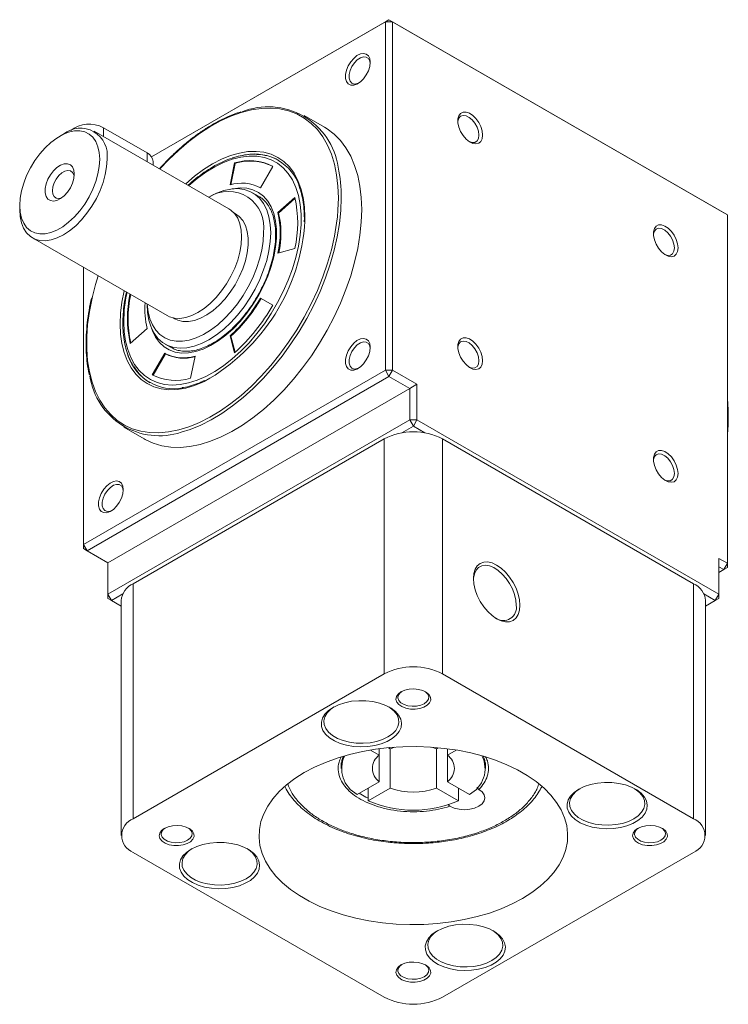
# Model space of a CAD drawing. Header units: millimetres. Extents: x 2723 to 3130, y 721 to 1006.
# Tile 6 of 8: x 3021 to 3063, y 764 to 821. Entities that reach past the tile are written whole.
import ezdxf

# ---------------------------------------------------------------- set-up
doc = ezdxf.new("R2010")
doc.units = ezdxf.units.MM
doc.layers.add('產品', color=7, linetype='Continuous')

# ---------------------------------------------------------------- blocks, each defined once
blk = doc.blocks.new('A$C606F1784')
at = {"color": 0, "linetype": 'Continuous', "lineweight": 15}
for p, q in [((7.68, 49.439), (21.531, 57.435)), ((21.319, 57.312), (7.68, 49.439)), ((21.319, 57.312), (21.531, 57.435)), ((21.319, 36.98), (21.319, 57.312)), ((21.743, 57.312), (21.319, 57.312)), ((21.743, 57.312), (21.531, 57.435)), ((21.531, 57.435), (41.047, 46.168)), ((41.26, 46.046), (21.743, 57.312)), ((21.743, 57.312), (21.743, 36.98)), ((17.765, 51.158), (16.577, 51.843)), ((2.545, 50.759), (2.333, 50.637)), ((12.194, 46.407), (4.345, 50.938)), ((7.425, 49.657), (4.879, 51.127)), ((4.879, 51.127), (4.879, 50.63)), ((7.425, 49.657), (7.425, 49.16)), ((7.776, 48.957), (7.776, 49.168)), ((12.528, 49.077), (12.264, 47.79)), ((12.57, 49.053), (12.314, 47.803)), ((12.57, 49.053), (12.528, 49.077)), ((14.033, 47.631), (14.753, 48.878)), ((13.92, 47.142), (13.581, 47.338)), ((0, 46.595), (0, 46.35)), ((11.03, 47.085), (11.024, 47.082)), ((16.038, 47.05), (15.054, 46.178)), ((16.051, 47), (15.097, 46.154)), ((12.589, 46.11), (12.492, 46.166)), ((15.097, 46.154), (15.054, 46.178)), ((41.26, 46.046), (41.047, 46.168)), ((41.26, 25.714), (41.26, 46.046)), ((16.596, 45.86), (16.591, 45.646)), ((16.631, 45.909), (16.628, 45.688)), ((0.746, 44.702), (8.595, 40.171)), ((15.054, 43.82), (16.038, 44.083)), ((3.712, 42.99), (3.712, 26.816)), ((7.425, 40.846), (7.425, 40.84)), ((14.753, 40.772), (14.033, 41.188)), ((8.952, 40.034), (9.049, 39.978)), ((6.448, 38.547), (7.432, 39.42)), ((8.481, 38.505), (8.827, 38.305)), ((12.264, 38.987), (12.528, 38.004)), ((12.307, 38.963), (12.264, 38.987)), ((12.307, 38.963), (12.557, 38.03)), ((8.453, 37.967), (7.733, 36.719)), ((8.495, 37.942), (7.776, 36.695)), ((8.495, 37.942), (8.453, 37.967)), ((9.958, 36.52), (10.222, 37.808)), ((3.712, 26.816), (21.319, 36.98)), ((21.531, 36.613), (21.319, 36.98)), ((21.743, 36.98), (21.319, 36.98)), ((21.531, 36.613), (21.743, 36.98)), ((21.743, 36.98), (23.165, 36.16)), ((21.531, 36.613), (3.924, 26.449)), ((22.74, 35.915), (21.531, 36.613)), ((22.74, 35.915), (5.134, 25.751)), ((23.165, 36.16), (22.74, 35.915)), ((22.74, 34.078), (22.74, 35.915)), ((23.165, 36.16), (23.165, 34.078)), ((5.134, 23.913), (22.74, 34.078)), ((22.953, 33.71), (22.74, 34.078)), ((23.165, 34.078), (22.74, 34.078)), ((22.953, 33.71), (23.165, 34.078)), ((23.165, 34.078), (40.772, 23.913)), ((6.078, 33.656), (7.266, 32.971)), ((22.953, 33.71), (22.289, 33.327)), ((23.616, 33.327), (22.953, 33.71)), ((6.618, 24.526), (21.256, 32.976)), ((21.256, 19.258), (21.256, 32.976)), ((24.65, 32.976), (24.65, 19.258)), ((24.65, 32.976), (39.287, 24.526)), ((3.924, 26.449), (3.712, 26.816)), ((3.712, 26.816), (3.712, 26.571)), ((3.924, 26.449), (3.712, 26.571)), ((3.924, 26.449), (5.134, 25.751)), ((40.772, 25.996), (41.26, 25.714)), ((40.772, 23.913), (40.772, 25.996)), ((5.134, 25.751), (5.134, 23.913)), ((41.047, 25.347), (40.772, 25.506)), ((40.772, 25.187), (41.047, 25.347)), ((41.047, 25.347), (41.26, 25.714)), ((41.26, 25.469), (41.047, 25.347)), ((41.26, 25.469), (41.26, 25.714)), ((6.618, 24.526), (6.618, 10.808)), ((39.287, 10.808), (39.287, 24.526)), ((5.346, 23.546), (5.134, 23.913)), ((5.134, 23.669), (5.134, 23.913)), ((5.134, 23.669), (5.346, 23.546)), ((6.009, 23.929), (5.346, 23.546)), ((40.56, 23.546), (39.896, 23.929)), ((40.56, 23.546), (40.772, 23.913)), ((40.772, 23.669), (40.56, 23.546)), ((40.772, 23.669), (40.772, 23.913)), ((5.346, 23.546), (5.915, 23.217)), ((5.915, 23.546), (5.915, 9.828)), ((39.99, 9.828), (39.99, 23.546)), ((39.99, 23.217), (40.56, 23.546)), ((6.618, 10.808), (21.256, 19.258)), ((24.65, 19.258), (39.287, 10.808)), ((21.497, 14.955), (21.604, 14.894)), ((21.879, 14.987), (21.604, 14.894)), ((24.301, 14.894), (24.026, 14.987)), ((24.408, 14.955), (24.301, 14.894)), ((20.458, 14.82), (20.967, 14.526)), ((20.967, 14.526), (20.967, 14.896)), ((20.967, 14.526), (20.967, 12.969)), ((21.604, 14.894), (21.604, 12.602)), ((24.301, 14.894), (24.301, 12.602)), ((24.938, 14.526), (24.938, 14.896)), ((25.447, 14.82), (24.938, 14.526)), ((24.938, 14.526), (24.938, 12.969)), ((18.753, 14.069), (18.753, 13.748)), ((18.753, 13.895), (18.754, 13.949)), ((27.153, 13.748), (27.153, 14.092)), ((20.967, 12.969), (19.682, 12.227)), ((24.938, 12.969), (26.224, 12.227)), ((21.604, 12.602), (20.318, 11.859)), ((20.318, 12.594), (20.318, 11.859)), ((24.301, 12.602), (25.587, 11.859)), ((25.587, 12.594), (25.587, 11.859)), ((21.256, 0.399), (6.618, 8.848)), ((39.287, 8.848), (24.65, 0.399))]:
    blk.add_line(p, q, dxfattribs=at)
at = {"color": 0, "linetype": 'Continuous', "lineweight": 15, "flags": 128}
for points in [[(20.437, 54.951), (20.41, 55.161), (20.332, 55.323), (20.208, 55.428), (20.048, 55.466), (19.862, 55.435), (19.666, 55.337), (19.474, 55.18), (19.3, 54.975), (19.156, 54.738), (19.054, 54.485), (19.001, 54.236), (19.001, 54.009), (19.054, 53.821), (19.156, 53.686), (19.3, 53.614), (19.474, 53.611), (19.666, 53.676), (19.862, 53.804), (20.048, 53.987), (20.208, 54.21), (20.332, 54.458), (20.41, 54.711), (20.437, 54.951)], [(20.435, 54.886), (20.41, 55.022), (20.33, 55.167), (20.205, 55.251), (20.047, 55.265), (19.868, 55.209), (19.685, 55.087), (19.514, 54.911), (19.371, 54.697), (19.268, 54.462), (19.213, 54.228), (19.213, 54.017), (19.268, 53.846), (19.371, 53.73), (19.514, 53.681), (19.685, 53.702), (19.771, 53.736)], [(18.583, 47.036), (18.557, 47.73), (18.48, 48.39), (18.352, 49.011), (18.174, 49.588), (17.948, 50.117), (17.675, 50.595), (17.356, 51.019), (16.995, 51.384), (16.593, 51.69), (16.154, 51.933), (15.681, 52.112), (15.176, 52.226), (14.643, 52.273), (14.087, 52.254), (13.511, 52.169), (12.919, 52.018), (12.315, 51.803), (11.704, 51.524), (11.089, 51.184), (10.476, 50.785), (9.868, 50.331), (9.269, 49.823), (8.684, 49.266), (8.175, 48.727)], [(26.777, 50.7), (26.75, 50.925), (26.67, 51.162), (26.546, 51.389), (26.387, 51.587), (26.208, 51.737), (26.025, 51.827), (25.855, 51.848), (25.711, 51.799), (25.608, 51.683), (25.554, 51.512), (25.549, 51.468)], [(26.989, 50.7), (26.963, 50.94), (26.884, 51.193), (26.761, 51.441), (26.6, 51.664), (26.415, 51.847), (26.219, 51.976), (26.027, 52.041), (25.852, 52.037), (25.709, 51.965), (25.607, 51.83), (25.554, 51.642), (25.554, 51.415), (25.607, 51.166), (25.709, 50.914), (25.852, 50.676), (26.027, 50.471), (26.219, 50.314), (26.415, 50.216), (26.6, 50.185), (26.761, 50.224), (26.884, 50.328), (26.963, 50.491), (26.989, 50.7)], [(19.94, 46.35), (19.914, 47.053), (19.836, 47.72), (19.707, 48.348), (19.527, 48.932), (19.298, 49.467), (19.022, 49.951), (18.7, 50.379), (18.334, 50.749), (17.928, 51.058), (17.765, 51.158)], [(4.667, 49.289), (4.641, 49.676), (4.563, 50.024), (4.436, 50.325), (4.261, 50.573), (4.044, 50.763), (3.788, 50.889), (3.5, 50.949), (3.186, 50.943), (2.853, 50.869), (2.508, 50.73), (2.159, 50.529), (1.814, 50.27), (1.481, 49.959), (1.167, 49.602), (0.878, 49.209), (0.623, 48.788), (0.405, 48.347), (0.231, 47.898), (0.104, 47.449), (0.026, 47.012), (0, 46.595), (0.026, 46.209), (0.104, 45.861), (0.231, 45.56), (0.405, 45.311), (0.623, 45.122), (0.878, 44.996), (1.167, 44.935), (1.481, 44.942), (1.814, 45.016), (2.159, 45.155), (2.508, 45.356), (2.853, 45.615), (3.186, 45.926), (3.5, 46.282), (3.788, 46.676), (4.044, 47.097), (4.261, 47.537), (4.436, 47.987), (4.563, 48.435), (4.641, 48.873), (4.667, 49.289)], [(26.213, 50.318), (26.387, 50.264), (26.546, 50.278), (26.67, 50.362), (26.75, 50.506), (26.777, 50.7)], [(6.067, 39.811), (6.093, 39.231), (6.17, 38.686), (6.297, 38.182), (6.473, 37.724), (6.697, 37.316), (6.966, 36.963), (7.278, 36.668), (7.629, 36.434), (8.016, 36.263), (8.435, 36.157), (8.882, 36.117), (9.352, 36.143), (9.841, 36.236), (10.344, 36.394), (10.856, 36.615), (11.372, 36.898), (11.887, 37.24), (12.395, 37.637), (12.891, 38.085), (13.372, 38.58), (13.831, 39.117), (14.264, 39.69), (14.668, 40.295), (15.037, 40.924), (15.369, 41.572), (15.66, 42.232), (15.906, 42.898), (16.107, 43.563), (16.259, 44.22), (16.361, 44.863), (16.413, 45.485), (16.413, 46.081), (16.361, 46.644), (16.259, 47.17), (16.107, 47.651), (15.906, 48.084), (15.66, 48.465), (15.369, 48.79), (15.037, 49.055), (14.668, 49.258), (14.264, 49.396), (13.831, 49.469), (13.372, 49.476), (12.891, 49.416), (12.395, 49.291), (11.887, 49.101), (11.372, 48.849), (10.856, 48.536), (10.344, 48.166), (9.856, 47.757)], [(9.685, 47.855), (10.192, 48.295), (10.715, 48.686), (11.243, 49.021), (11.771, 49.296), (12.294, 49.508), (12.807, 49.656), (13.305, 49.738), (13.783, 49.753), (14.236, 49.701), (14.661, 49.582), (15.053, 49.398), (15.408, 49.151), (15.723, 48.842), (15.995, 48.475), (16.221, 48.054), (16.399, 47.582), (16.528, 47.064), (16.605, 46.504), (16.631, 45.909)], [(13.164, 49.555), (12.764, 49.474), (12.401, 49.367)], [(5.091, 49.289), (5.065, 48.856), (4.988, 48.402), (4.861, 47.935), (4.687, 47.467), (4.469, 47.005), (4.213, 46.561), (3.922, 46.141), (3.603, 45.756), (3.263, 45.413), (2.908, 45.119), (2.546, 44.88), (2.183, 44.701), (1.828, 44.585), (1.488, 44.536), (1.169, 44.552), (0.879, 44.636), (0.622, 44.784), (0.404, 44.994), (0.23, 45.262), (0.103, 45.582), (0.026, 45.947), (0, 46.35), (0, 46.35)], [(3.182, 48.432), (3.155, 48.173), (3.077, 47.9), (2.952, 47.629), (2.788, 47.377), (2.596, 47.162), (2.387, 46.995), (2.174, 46.888), (1.972, 46.847), (1.792, 46.875), (1.647, 46.97), (1.544, 47.126), (1.492, 47.334), (1.492, 47.579), (1.544, 47.848), (1.647, 48.122), (1.792, 48.385), (1.972, 48.62), (2.174, 48.813), (2.387, 48.951), (2.596, 49.026), (2.788, 49.032), (2.952, 48.97), (3.077, 48.844), (3.155, 48.66), (3.182, 48.432)], [(3.174, 48.296), (3.156, 48.379), (3.081, 48.526), (2.962, 48.616), (2.81, 48.641), (2.636, 48.6), (2.455, 48.495), (2.281, 48.336), (2.129, 48.135), (2.01, 47.908), (1.935, 47.674), (1.909, 47.452), (1.935, 47.26), (2.01, 47.114), (2.129, 47.024), (2.281, 46.999), (2.447, 47.037)], [(12.383, 47.563), (12.439, 47.573), (12.849, 47.618), (13.236, 47.595), (13.595, 47.505), (13.922, 47.348), (14.211, 47.128), (14.458, 46.847), (14.66, 46.509), (14.814, 46.119), (14.918, 45.683), (14.97, 45.206), (14.97, 44.695), (14.918, 44.158), (14.814, 43.601), (14.66, 43.033), (14.458, 42.462), (14.211, 41.896), (13.922, 41.342), (13.595, 40.809), (13.236, 40.304), (12.849, 39.834), (12.439, 39.405), (12.012, 39.024), (11.574, 38.696), (11.132, 38.426), (10.692, 38.217), (10.259, 38.072), (9.84, 37.994), (9.44, 37.983), (9.066, 38.04), (8.723, 38.163), (8.415, 38.352), (8.146, 38.603), (7.921, 38.913), (7.743, 39.277), (7.688, 39.429)], [(11.03, 47.085), (11.031, 47.086), (11.465, 47.306), (11.894, 47.463), (12.31, 47.553), (12.707, 47.576), (13.079, 47.531), (13.422, 47.419), (13.73, 47.241), (13.999, 47), (14.224, 46.7), (14.403, 46.345), (14.532, 45.939), (14.611, 45.49), (14.637, 45.003)], [(18.752, 47.036), (18.726, 46.304), (18.648, 45.546), (18.519, 44.769), (18.339, 43.978), (18.11, 43.178), (17.834, 42.376), (17.512, 41.575), (17.146, 40.783), (16.74, 40.005), (16.296, 39.246), (15.817, 38.512), (15.306, 37.808), (14.768, 37.138), (14.205, 36.507), (13.622, 35.92), (13.023, 35.382), (12.412, 34.894), (11.794, 34.462), (11.172, 34.088), (10.552, 33.775), (9.937, 33.525), (9.419, 33.363)], [(18.524, 45.929), (18.557, 46.312), (18.583, 47.036)], [(7.266, 32.971), (7.321, 32.94), (7.783, 32.726), (8.278, 32.578), (8.803, 32.496), (9.354, 32.482), (9.928, 32.534), (10.519, 32.654), (11.124, 32.839), (11.74, 33.089), (12.36, 33.403), (12.982, 33.777), (13.6, 34.209), (14.211, 34.696), (14.81, 35.235), (15.393, 35.821), (15.956, 36.452), (16.494, 37.122), (17.005, 37.826), (17.484, 38.561), (17.928, 39.32), (18.334, 40.098), (18.7, 40.89), (19.022, 41.69), (19.298, 42.493), (19.527, 43.292), (19.707, 44.083), (19.836, 44.86), (19.914, 45.618), (19.94, 46.35)], [(12.194, 46.407), (12.318, 46.324), (12.536, 46.114), (12.71, 45.847), (12.837, 45.527), (12.914, 45.162), (12.94, 44.758), (12.914, 44.325), (12.837, 43.871), (12.71, 43.404), (12.536, 42.936), (12.318, 42.474), (12.061, 42.03), (11.771, 41.61), (11.452, 41.225), (11.112, 40.882), (10.757, 40.588), (10.394, 40.349), (10.032, 40.17), (9.677, 40.054), (9.337, 40.004), (9.018, 40.021), (8.727, 40.105), (8.595, 40.171)], [(12.589, 46.11), (12.8, 45.954), (13.002, 45.719), (13.157, 45.426), (13.262, 45.083), (13.315, 44.696), (13.315, 44.274), (13.262, 43.826), (13.157, 43.361), (13.002, 42.889), (12.8, 42.421), (12.556, 41.966), (12.275, 41.534), (11.963, 41.134), (11.627, 40.775), (11.273, 40.464), (10.91, 40.208), (10.545, 40.013), (10.186, 39.882), (9.84, 39.818), (9.515, 39.824), (9.217, 39.898), (9.049, 39.978)], [(10.213, 33.812), (10.476, 33.927), (11.089, 34.236), (11.704, 34.606), (12.315, 35.033), (12.919, 35.515), (13.511, 36.047), (14.087, 36.628), (14.643, 37.251), (15.176, 37.913), (15.681, 38.61), (16.154, 39.336), (16.593, 40.086), (16.995, 40.855), (17.356, 41.638), (17.675, 42.429), (17.948, 43.222), (18.174, 44.013), (18.352, 44.795), (18.48, 45.563), (18.524, 45.929)], [(38.389, 44.119), (38.363, 44.359), (38.284, 44.612), (38.161, 44.86), (38, 45.083), (37.815, 45.266), (37.619, 45.395), (37.427, 45.46), (37.252, 45.456), (37.109, 45.384), (37.007, 45.249), (36.954, 45.061), (36.954, 44.834), (37.007, 44.585), (37.109, 44.333), (37.252, 44.095), (37.427, 43.89), (37.619, 43.733), (37.815, 43.635), (38, 43.604), (38.161, 43.642), (38.284, 43.747), (38.363, 43.91), (38.389, 44.119)], [(14.637, 45.003), (14.611, 44.486), (14.532, 43.946), (14.403, 43.391), (14.224, 42.83), (13.999, 42.269), (13.73, 41.718), (13.422, 41.185), (13.079, 40.677), (12.707, 40.202), (12.31, 39.766), (11.894, 39.376), (11.465, 39.038), (11.031, 38.757), (10.596, 38.536), (10.168, 38.38), (9.752, 38.289), (9.355, 38.267), (8.982, 38.312), (8.639, 38.424), (8.331, 38.602), (8.063, 38.842), (7.838, 39.143), (7.659, 39.498), (7.529, 39.903), (7.451, 40.353), (7.425, 40.84), (7.425, 40.84)], [(7.431, 40.843), (7.482, 40.398), (7.584, 39.989), (7.735, 39.626), (7.933, 39.315), (8.174, 39.06), (8.456, 38.866), (8.773, 38.735), (9.122, 38.67), (9.496, 38.671), (9.89, 38.738), (10.298, 38.87), (10.714, 39.066), (11.132, 39.322), (11.545, 39.634), (11.947, 39.999), (12.332, 40.409), (12.693, 40.859), (13.027, 41.342), (13.327, 41.851), (13.589, 42.379), (13.809, 42.916), (13.984, 43.455), (14.11, 43.988), (14.187, 44.507), (14.213, 45.003)], [(38.177, 44.119), (38.15, 44.344), (38.07, 44.581), (37.946, 44.808), (37.787, 45.006), (37.608, 45.156), (37.425, 45.246), (37.255, 45.267), (37.111, 45.218), (37.008, 45.102), (36.954, 44.931), (36.949, 44.887)], [(37.613, 43.737), (37.787, 43.683), (37.946, 43.697), (38.07, 43.78), (38.15, 43.925), (38.177, 44.119)], [(4.575, 42.492), (4.419, 41.979), (4.236, 41.279)], [(10.761, 36.324), (10.715, 36.302), (10.192, 36.09), (9.679, 35.942), (9.181, 35.86), (8.703, 35.845), (8.249, 35.897), (7.825, 36.016), (7.433, 36.2), (7.078, 36.447), (6.763, 36.756), (6.491, 37.123), (6.265, 37.544), (6.087, 38.016), (5.958, 38.534), (5.881, 39.094), (5.855, 39.688), (5.881, 40.313), (5.958, 40.962), (6.085, 41.62)], [(4.236, 41.279), (4.216, 41.192), (4.064, 40.417), (3.961, 39.658), (3.91, 38.92), (3.91, 38.211), (3.961, 37.533), (4.064, 36.892), (4.216, 36.293), (4.419, 35.739), (4.669, 35.235), (4.965, 34.784), (5.305, 34.389), (5.687, 34.053), (6.108, 33.779), (6.564, 33.567), (7.054, 33.421), (7.573, 33.34), (8.118, 33.326), (8.684, 33.378), (9.269, 33.496), (9.868, 33.679), (10.213, 33.812)], [(6.137, 38.5), (6.188, 38.272), (6.333, 37.808)], [(20.437, 38.323), (20.41, 38.532), (20.332, 38.695), (20.208, 38.799), (20.048, 38.837), (19.862, 38.807), (19.666, 38.709), (19.474, 38.552), (19.3, 38.347), (19.156, 38.109), (19.054, 37.856), (19.001, 37.607), (19.001, 37.38), (19.054, 37.193), (19.156, 37.058), (19.3, 36.986), (19.474, 36.982), (19.666, 37.047), (19.862, 37.176), (20.048, 37.358), (20.208, 37.582), (20.332, 37.829), (20.41, 38.083), (20.437, 38.323)], [(20.435, 38.258), (20.41, 38.394), (20.33, 38.539), (20.205, 38.622), (20.047, 38.636), (19.868, 38.58), (19.685, 38.459), (19.514, 38.283), (19.371, 38.068), (19.268, 37.833), (19.213, 37.6), (19.213, 37.388), (19.268, 37.217), (19.371, 37.102), (19.514, 37.052), (19.685, 37.074), (19.771, 37.108)], [(26.777, 37.536), (26.75, 37.761), (26.67, 37.998), (26.546, 38.225), (26.387, 38.422), (26.208, 38.573), (26.025, 38.662), (25.855, 38.684), (25.711, 38.634), (25.608, 38.519), (25.554, 38.348), (25.549, 38.304)], [(26.989, 37.536), (26.963, 37.776), (26.884, 38.029), (26.761, 38.277), (26.6, 38.5), (26.415, 38.683), (26.219, 38.811), (26.027, 38.876), (25.852, 38.873), (25.709, 38.801), (25.607, 38.666), (25.554, 38.478), (25.554, 38.251), (25.607, 38.002), (25.709, 37.749), (25.852, 37.512), (26.027, 37.307), (26.219, 37.15), (26.415, 37.052), (26.6, 37.021), (26.761, 37.059), (26.884, 37.164), (26.963, 37.326), (26.989, 37.536)], [(26.213, 37.154), (26.387, 37.1), (26.546, 37.114), (26.67, 37.197), (26.75, 37.342), (26.777, 37.536)], [(41.26, 33.607), (41.281, 34.276), (41.26, 34.92)], [(38.389, 30.955), (38.363, 31.195), (38.284, 31.448), (38.161, 31.696), (38, 31.919), (37.815, 32.102), (37.619, 32.23), (37.427, 32.295), (37.252, 32.292), (37.109, 32.22), (37.007, 32.085), (36.954, 31.897), (36.954, 31.67), (37.007, 31.421), (37.109, 31.168), (37.252, 30.931), (37.427, 30.726), (37.619, 30.569), (37.815, 30.471), (38, 30.44), (38.161, 30.478), (38.284, 30.583), (38.363, 30.745), (38.389, 30.955)], [(38.177, 30.955), (38.15, 31.18), (38.07, 31.417), (37.946, 31.644), (37.787, 31.841), (37.608, 31.992), (37.425, 32.081), (37.255, 32.103), (37.111, 32.053), (37.008, 31.938), (36.954, 31.767), (36.949, 31.723)], [(6.037, 30.01), (6.01, 30.219), (5.932, 30.382), (5.808, 30.486), (5.648, 30.524), (5.462, 30.494), (5.266, 30.396), (5.074, 30.239), (4.9, 30.034), (4.756, 29.796), (4.654, 29.543), (4.601, 29.294), (4.601, 29.068), (4.654, 28.88), (4.756, 28.745), (4.9, 28.673), (5.074, 28.669), (5.266, 28.734), (5.462, 28.863), (5.648, 29.045), (5.808, 29.269), (5.932, 29.516), (6.01, 29.77), (6.037, 30.01)], [(37.613, 30.572), (37.787, 30.519), (37.946, 30.533), (38.07, 30.616), (38.15, 30.761), (38.177, 30.955)], [(6.035, 29.945), (6.01, 30.081), (5.93, 30.226), (5.805, 30.309), (5.647, 30.323), (5.468, 30.267), (5.285, 30.146), (5.114, 29.97), (4.971, 29.755), (4.868, 29.52), (4.813, 29.287), (4.813, 29.075), (4.868, 28.904), (4.971, 28.789), (5.114, 28.739), (5.285, 28.761), (5.371, 28.795)], [(29.168, 23.263), (29.142, 23.584), (29.065, 23.923), (28.939, 24.266), (28.77, 24.601), (28.565, 24.915), (28.33, 25.195), (28.075, 25.432), (27.81, 25.615), (27.546, 25.738), (27.291, 25.795), (27.056, 25.786), (26.85, 25.71), (26.682, 25.57), (26.556, 25.371), (26.479, 25.122), (26.453, 24.831), (26.479, 24.51), (26.556, 24.171), (26.682, 23.828), (26.85, 23.493), (27.056, 23.179), (27.291, 22.898), (27.546, 22.662), (27.81, 22.479), (28.075, 22.356), (28.33, 22.299), (28.565, 22.308), (28.77, 22.384), (28.939, 22.524), (29.065, 22.723), (29.142, 22.972), (29.168, 23.263)], [(28.956, 23.263), (28.93, 23.569), (28.855, 23.892), (28.732, 24.218), (28.567, 24.535), (28.366, 24.83), (28.139, 25.09), (27.894, 25.305), (27.641, 25.466), (27.391, 25.566), (27.153, 25.602), (26.938, 25.571), (26.755, 25.475), (26.61, 25.319), (26.51, 25.108), (26.459, 24.851), (26.454, 24.768)], [(22.231, 18.211), (22.064, 18.083), (21.962, 17.934), (21.933, 17.775), (21.98, 17.617), (22.1, 17.472), (22.282, 17.351), (22.515, 17.263), (22.779, 17.214), (23.057, 17.209), (23.327, 17.247), (23.569, 17.326), (23.765, 17.439), (23.901, 17.579), (23.967, 17.735), (23.958, 17.895), (23.874, 18.048), (23.721, 18.182), (23.512, 18.287), (23.261, 18.356), (22.987, 18.383), (22.711, 18.367), (22.453, 18.308), (22.231, 18.211)], [(22.276, 18.236), (22.163, 18.142), (22.073, 18.003), (22.055, 17.856), (22.109, 17.711), (22.232, 17.581), (22.413, 17.477), (22.638, 17.406), (22.888, 17.374), (23.144, 17.385), (23.384, 17.437), (23.589, 17.525), (23.743, 17.644), (23.832, 17.782), (23.85, 17.93), (23.796, 18.074), (23.673, 18.204), (23.629, 18.236)], [(18.27, 17.307), (18.001, 17.122), (17.794, 16.911), (17.655, 16.682), (17.59, 16.443), (17.599, 16.201), (17.683, 15.964), (17.839, 15.739), (18.063, 15.534), (18.346, 15.355), (18.679, 15.208), (19.053, 15.099), (19.455, 15.029), (19.872, 15.002), (20.29, 15.018), (20.697, 15.077), (21.079, 15.177), (21.424, 15.315), (21.721, 15.487), (21.96, 15.686), (22.133, 15.906), (22.236, 16.141), (22.264, 16.383), (22.217, 16.623), (22.096, 16.855), (21.906, 17.071), (21.652, 17.264), (21.342, 17.427), (20.987, 17.556), (20.597, 17.646), (20.186, 17.695), (19.767, 17.7), (19.353, 17.662), (18.957, 17.582), (18.592, 17.463), (18.27, 17.307)], [(18.324, 17.338), (18.118, 17.189), (17.921, 16.985), (17.793, 16.764), (17.737, 16.533), (17.755, 16.3), (17.848, 16.073), (18.011, 15.86), (18.24, 15.667), (18.525, 15.502), (18.859, 15.37), (19.228, 15.276), (19.622, 15.223), (20.026, 15.212), (20.426, 15.244), (20.809, 15.318), (21.162, 15.432), (21.473, 15.581), (21.731, 15.76), (21.928, 15.964), (22.056, 16.185), (22.112, 16.416), (22.093, 16.649), (22.001, 16.877), (21.838, 17.09), (21.609, 17.282), (21.525, 17.338)], [(16.589, 13.502), (16.044, 13.158), (15.555, 12.787), (15.125, 12.392), (14.758, 11.977), (14.458, 11.544), (14.225, 11.098), (14.063, 10.641), (13.973, 10.178), (13.955, 9.712), (14.009, 9.246), (14.136, 8.786), (14.333, 8.334), (14.6, 7.894), (14.934, 7.469), (15.332, 7.064), (15.792, 6.681), (16.31, 6.323), (16.881, 5.993), (17.5, 5.694), (18.164, 5.429), (18.867, 5.199), (19.602, 5.006), (20.364, 4.852), (21.147, 4.738), (21.945, 4.665), (22.751, 4.634), (23.558, 4.644), (24.361, 4.697), (25.152, 4.79), (25.925, 4.924), (26.675, 5.098), (27.394, 5.309), (28.078, 5.557), (28.72, 5.84), (29.317, 6.154), (29.861, 6.498), (30.351, 6.869), (30.78, 7.264), (31.147, 7.679), (31.448, 8.112), (31.68, 8.559), (31.842, 9.015), (31.932, 9.479), (31.95, 9.945), (31.896, 10.41), (31.77, 10.87), (31.572, 11.322), (31.306, 11.762), (30.972, 12.187), (30.573, 12.592), (30.113, 12.976), (29.596, 13.333), (29.025, 13.663), (28.405, 13.962), (27.741, 14.227), (27.039, 14.457), (26.303, 14.65), (25.541, 14.804), (24.758, 14.918), (23.96, 14.991), (23.155, 15.022), (22.347, 15.012), (21.545, 14.96), (20.754, 14.866), (19.98, 14.732), (19.231, 14.559), (18.511, 14.347), (17.827, 14.099), (17.185, 13.817), (16.589, 13.502)], [(27.143, 14.055), (27.149, 14), (27.153, 13.895)], [(32.599, 12.531), (32.33, 12.346), (32.123, 12.135), (31.985, 11.906), (31.919, 11.667), (31.929, 11.425), (32.013, 11.188), (32.169, 10.963), (32.392, 10.758), (32.675, 10.579), (33.009, 10.432), (33.383, 10.323), (33.785, 10.253), (34.201, 10.226), (34.62, 10.242), (35.027, 10.301), (35.409, 10.401), (35.754, 10.539), (36.05, 10.711), (36.289, 10.91), (36.463, 11.13), (36.565, 11.365), (36.593, 11.607), (36.546, 11.847), (36.426, 12.079), (36.235, 12.295), (35.981, 12.488), (35.671, 12.651), (35.316, 12.78), (34.927, 12.87), (34.516, 12.919), (34.097, 12.924), (33.682, 12.886), (33.286, 12.806), (32.921, 12.687), (32.599, 12.531)], [(20.318, 12.006), (20.178, 12.074), (19.798, 12.294)], [(25.083, 11.538), (25.331, 11.43), (25.62, 11.363), (25.929, 11.34), (26.237, 11.365), (26.524, 11.434), (26.771, 11.543), (26.961, 11.686), (27.08, 11.851), (27.122, 12.03), (27.084, 12.208), (26.967, 12.374), (26.78, 12.518)], [(32.654, 12.562), (32.447, 12.413), (32.251, 12.209), (32.122, 11.988), (32.066, 11.757), (32.085, 11.524), (32.177, 11.297), (32.341, 11.084), (32.569, 10.891), (32.855, 10.726), (33.188, 10.594), (33.558, 10.5), (33.951, 10.447), (34.355, 10.436), (34.755, 10.468), (35.139, 10.542), (35.492, 10.656), (35.803, 10.805), (36.061, 10.984), (36.257, 11.188), (36.386, 11.409), (36.442, 11.64), (36.423, 11.873), (36.33, 12.101), (36.167, 12.314), (35.939, 12.506), (35.854, 12.562)], [(8.431, 10.245), (8.264, 10.117), (8.162, 9.968), (8.133, 9.808), (8.18, 9.65), (8.3, 9.505), (8.482, 9.384), (8.715, 9.296), (8.979, 9.248), (9.257, 9.242), (9.527, 9.28), (9.769, 9.359), (9.965, 9.472), (10.101, 9.612), (10.167, 9.768), (10.158, 9.928), (10.074, 10.081), (9.921, 10.215), (9.712, 10.321), (9.461, 10.389), (9.187, 10.417), (8.911, 10.4), (8.653, 10.341), (8.431, 10.245)], [(36.031, 10.245), (35.864, 10.117), (35.762, 9.968), (35.733, 9.808), (35.78, 9.65), (35.9, 9.505), (36.082, 9.384), (36.315, 9.296), (36.579, 9.248), (36.857, 9.242), (37.127, 9.28), (37.369, 9.359), (37.565, 9.472), (37.701, 9.612), (37.767, 9.768), (37.758, 9.928), (37.674, 10.081), (37.521, 10.215), (37.312, 10.321), (37.061, 10.389), (36.787, 10.417), (36.511, 10.4), (36.253, 10.341), (36.031, 10.245)], [(8.476, 10.269), (8.363, 10.175), (8.273, 10.037), (8.255, 9.889), (8.309, 9.745), (8.432, 9.615), (8.613, 9.51), (8.838, 9.439), (9.088, 9.408), (9.344, 9.418), (9.584, 9.47), (9.789, 9.559), (9.943, 9.677), (10.032, 9.816), (10.05, 9.963), (9.996, 10.108), (9.873, 10.237), (9.831, 10.267)], [(36.076, 10.269), (35.963, 10.175), (35.873, 10.037), (35.855, 9.889), (35.909, 9.745), (36.032, 9.615), (36.213, 9.51), (36.438, 9.439), (36.688, 9.408), (36.944, 9.418), (37.184, 9.47), (37.389, 9.559), (37.543, 9.677), (37.632, 9.816), (37.65, 9.963), (37.596, 10.108), (37.473, 10.237), (37.429, 10.269)], [(9.997, 9.035), (9.728, 8.849), (9.521, 8.639), (9.382, 8.41), (9.317, 8.171), (9.326, 7.929), (9.41, 7.692), (9.566, 7.467), (9.79, 7.262), (10.073, 7.083), (10.406, 6.936), (10.78, 6.826), (11.182, 6.757), (11.599, 6.73), (12.017, 6.746), (12.424, 6.805), (12.806, 6.905), (13.151, 7.043), (13.448, 7.214), (13.686, 7.413), (13.86, 7.634), (13.962, 7.869), (13.991, 8.11), (13.944, 8.351), (13.823, 8.583), (13.633, 8.799), (13.378, 8.991), (13.069, 9.155), (12.714, 9.284), (12.324, 9.374), (11.913, 9.422), (11.494, 9.428), (11.08, 9.39), (10.684, 9.31), (10.319, 9.19), (9.997, 9.035)], [(10.051, 9.066), (9.845, 8.917), (9.648, 8.713), (9.519, 8.492), (9.464, 8.261), (9.482, 8.028), (9.575, 7.801), (9.738, 7.587), (9.966, 7.395), (10.252, 7.23), (10.586, 7.098), (10.955, 7.004), (11.349, 6.95), (11.752, 6.94), (12.153, 6.972), (12.536, 7.046), (12.889, 7.159), (13.2, 7.309), (13.458, 7.488), (13.655, 7.692), (13.783, 7.913), (13.839, 8.144), (13.82, 8.377), (13.728, 8.604), (13.565, 8.818), (13.336, 9.01), (13.251, 9.066)], [(24.326, 4.259), (24.057, 4.073), (23.85, 3.863), (23.712, 3.634), (23.646, 3.395), (23.656, 3.153), (23.74, 2.916), (23.896, 2.691), (24.119, 2.486), (24.402, 2.307), (24.736, 2.16), (25.11, 2.05), (25.511, 1.981), (25.928, 1.954), (26.347, 1.97), (26.754, 2.029), (27.136, 2.129), (27.48, 2.267), (27.777, 2.438), (28.016, 2.637), (28.189, 2.858), (28.292, 3.093), (28.32, 3.334), (28.273, 3.575), (28.153, 3.807), (27.962, 4.023), (27.708, 4.215), (27.398, 4.379), (27.043, 4.508), (26.654, 4.598), (26.243, 4.646), (25.823, 4.652), (25.409, 4.614), (25.013, 4.534), (24.648, 4.414), (24.326, 4.259)], [(24.381, 4.29), (24.174, 4.141), (23.977, 3.937), (23.849, 3.716), (23.793, 3.485), (23.812, 3.252), (23.904, 3.025), (24.068, 2.811), (24.296, 2.619), (24.582, 2.454), (24.915, 2.322), (25.285, 2.228), (25.678, 2.174), (26.082, 2.164), (26.482, 2.196), (26.865, 2.27), (27.218, 2.383), (27.529, 2.533), (27.788, 2.712), (27.984, 2.916), (28.113, 3.137), (28.168, 3.368), (28.15, 3.601), (28.057, 3.828), (27.894, 4.042), (27.666, 4.234), (27.581, 4.29)], [(22.231, 2.278), (22.064, 2.15), (21.962, 2.001), (21.933, 1.841), (21.98, 1.683), (22.1, 1.539), (22.282, 1.418), (22.515, 1.33), (22.779, 1.281), (23.057, 1.276), (23.327, 1.314), (23.569, 1.392), (23.765, 1.506), (23.901, 1.646), (23.967, 1.801), (23.958, 1.962), (23.874, 2.114), (23.721, 2.249), (23.512, 2.354), (23.261, 2.423), (22.987, 2.45), (22.711, 2.434), (22.453, 2.375), (22.231, 2.278)], [(22.276, 2.302), (22.163, 2.209), (22.073, 2.07), (22.055, 1.922), (22.109, 1.778), (22.232, 1.648), (22.413, 1.544), (22.638, 1.473), (22.888, 1.441), (23.144, 1.452), (23.384, 1.504), (23.589, 1.592), (23.743, 1.711), (23.832, 1.849), (23.85, 1.997), (23.796, 2.141), (23.673, 2.271), (23.629, 2.302)]]:
    blk.add_lwpolyline(points, dxfattribs=at)
at = {"color": 0, "linetype": 'Continuous', "lineweight": 15}
for centre, radius, start, end in [((14.49, 48.23), 4.122, 8.32594, 111.91979), ((4.044, 49.655), 1.692, 60.4415, 129.30578), ((3.532, 49.529), 1.577, 351.2722, 128.73317), ((7.177, 49.108), 0.602, 5.62975, 65.69038), ((13.674, 46.813), 2.79, 18.64281, 100.54947), ((13.784, 46.851), 2.721, 61.1136, 89.37037), ((13.403, 46.32), 2.892, 62.17253, 107.60842), ((13.446, 46.284), 2.905, 63.27637, 107.55955), ((10.52, 47.095), 8.232, 359.58999, 12.14282), ((12.96, 45.598), 2.299, 62.17255, 107.60841), ((12.168, 45.344), 2.073, 350.54019, 123.24283), ((9.644, 45.567), 6.564, 346.9364, 13.0636), ((9.972, 44.999), 5.217, 346.9364, 13.0636), ((10.033, 44.977), 5.199, 347.29274, 13.08515), ((5.119, 46.378), 11.529, 299.29678, 356.56723), ((14.426, 39.752), 8.359, 167.78212, 179.59637), ((12.797, 40.025), 6.518, 167.63838, 193.10615), ((12.875, 39.997), 6.554, 167.67464, 192.54803), ((11.921, 40.533), 4.626, 175.30337, 193.92979), ((6.295, 45.597), 8.906, 312.08607, 330.32479), ((6.337, 45.573), 8.906, 312.08607, 330.32479), ((5.018, 46.319), 11.205, 312.08606, 330.3248), ((9.526, 40), 2.299, 242.17255, 287.60841), ((9.564, 39.961), 2.284, 242.10059, 286.52448), ((8.985, 38.693), 2.796, 198.46098, 281.15484), ((9.023, 38.591), 2.746, 210.25694, 238.76909), ((8.135, 37.24), 4.085, 188.43402, 288.32216), ((9.083, 39.277), 2.892, 242.17253, 287.60842), ((22.953, 29.718), 3.673, 62.48054, 117.51946), ((7.115, 23.427), 1.206, 114.33319, 174.34668), ((38.819, 23.448), 1.175, 4.78206, 66.53802), ((28.2, 23.136), 0.766, 234.57876, 9.53456), ((22.953, 16), 3.673, 62.48054, 117.51946), ((20.466, 13.728), 1.693, 153.55993, 242.40793), ((21.514, 13.748), 0.951, 125.08151, 234.91849), ((24.391, 13.748), 0.951, 305.08146, 54.91853), ((25.439, 13.728), 1.693, 297.59205, 26.44007), ((22.953, 16.239), 3.88, 249.65554, 290.34446), ((22.953, 17.93), 6.618, 246.53982, 293.46019), ((7.001, 9.828), 1.052, 111.31255, 248.68744), ((38.905, 9.828), 1.052, 291.31256, 68.68744), ((22.953, 3.656), 3.673, 242.48055, 297.51945)]:
    blk.add_arc(centre, radius, start, end, dxfattribs=at)
for points, knots in [([(12.896, 52.055), (12.829, 52.035), (12.57, 51.959), (12.111, 51.768), (11.524, 51.482), (10.935, 51.138), (10.349, 50.742), (9.769, 50.297), (9.199, 49.804), (8.658, 49.287), (8.317, 48.915), (8.155, 48.739)], [0, 0, 0, 0, 0.042726, 0.163711, 0.284767, 0.405853, 0.526937, 0.648004, 0.769048, 0.890067, 1, 1, 1, 1]), ([(13.758, 49.583), (13.733, 49.585), (13.561, 49.598), (13.223, 49.564), (12.747, 49.478), (12.257, 49.327), (11.76, 49.12), (11.26, 48.856), (10.761, 48.538), (10.278, 48.181), (9.969, 47.908), (9.82, 47.777)], [0, 0, 0, 0, 0.021032, 0.143207, 0.266054, 0.389432, 0.513156, 0.63706, 0.761026, 0.884969, 1, 1, 1, 1]), ([(16.282, 47.736), (16.322, 47.627), (16.417, 47.371), (16.515, 46.92), (16.584, 46.406), (16.592, 46.04), (16.596, 45.86)], [0, 0, 0, 0, 0.203197, 0.472629, 0.741682, 1, 1, 1, 1]), ([(13.932, 47.126), (13.972, 47.105), (14.106, 47.033), (14.299, 46.851), (14.509, 46.585), (14.678, 46.265), (14.805, 45.902), (14.888, 45.499), (14.928, 45.061), (14.923, 44.593), (14.872, 44.1), (14.777, 43.59), (14.639, 43.068), (14.458, 42.541), (14.237, 42.017), (13.979, 41.502), (13.687, 41.002), (13.366, 40.525), (13.018, 40.076), (12.649, 39.662), (12.264, 39.287), (11.868, 38.957), (11.467, 38.675), (11.065, 38.445), (10.668, 38.269), (10.283, 38.149), (9.912, 38.087), (9.562, 38.08), (9.236, 38.133), (8.989, 38.211), (8.862, 38.291), (8.824, 38.315)], [0, 0, 0, 0, 0.015674, 0.052819, 0.089732, 0.126199, 0.162269, 0.198088, 0.233788, 0.26945, 0.305112, 0.340797, 0.376511, 0.412256, 0.448025, 0.483811, 0.519605, 0.555399, 0.591179, 0.626938, 0.662667, 0.698356, 0.734001, 0.769602, 0.805169, 0.840727, 0.876321, 0.912046, 0.948043, 0.984467, 1, 1, 1, 1]), ([(6.224, 41.54), (6.207, 41.469), (6.141, 41.187), (6.071, 40.705), (6.021, 40.175), (6.016, 39.859), (6.014, 39.737)], [0, 0, 0, 0, 0.113104, 0.45056, 0.788249, 1, 1, 1, 1]), ([(4.197, 41.202), (4.168, 41.081), (4.08, 40.712), (3.98, 40.104), (3.897, 39.384), (3.862, 38.686), (3.872, 38.011), (3.934, 37.369), (3.998, 36.927), (4.056, 36.711), (4.063, 36.687)], [0, 0, 0, 0, 0.072814, 0.223981, 0.375188, 0.526437, 0.677725, 0.829042, 0.980363, 1, 1, 1, 1]), ([(6.014, 39.737), (6.015, 39.637), (6.019, 39.345), (6.062, 38.882), (6.157, 38.364), (6.301, 37.887), (6.453, 37.514), (6.574, 37.319), (6.615, 37.253)], [0, 0, 0, 0, 0.10455, 0.303044, 0.501631, 0.700059, 0.89808, 1, 1, 1, 1]), ([(10.795, 36.389), (10.695, 36.342), (10.432, 36.216), (10.016, 36.079), (9.677, 35.985), (9.503, 35.966), (9.48, 35.964)], [0, 0, 0, 0, 0.221109, 0.58223, 0.943448, 1, 1, 1, 1]), ([(41.26, 33.173), (41.268, 33.249), (41.303, 33.554), (41.313, 33.902), (41.317, 34.296), (41.308, 34.693), (41.293, 35.041), (41.26, 35.255), (41.26, 35.26)], [0, 0, 0, 0, 0.102241, 0.41439, 0.489861, 0.663316, 0.992847, 1, 1, 1, 1]), ([(18.734, 14.395), (18.69, 14.3), (18.58, 14.061), (18.555, 13.661), (18.646, 13.219), (18.869, 12.801), (19.201, 12.42), (19.631, 12.082), (20.151, 11.788), (20.759, 11.545), (21.444, 11.36), (22.191, 11.244), (22.963, 11.206), (23.715, 11.246), (24.433, 11.352), (24.866, 11.476), (25.083, 11.538)], [0, 0, 0, 0, 0.0498725, 0.1255006, 0.2011286, 0.2755949, 0.3462826, 0.4170003, 0.4876881, 0.5584058, 0.632872, 0.7085, 0.7841281, 0.8585943, 0.9292897, 1, 1, 1, 1]), ([(18.757, 13.944), (18.763, 14.032), (18.775, 14.198), (18.841, 14.362), (18.873, 14.44)], [0, 0, 0, 0, 0.526174, 1, 1, 1, 1]), ([(26.78, 12.518), (26.887, 12.643), (27.102, 12.893), (27.286, 13.307), (27.352, 13.741), (27.312, 14.12), (27.199, 14.339), (27.159, 14.416)], [0, 0, 0, 0, 0.2128958, 0.4258373, 0.6500896, 0.8778412, 1, 1, 1, 1]), ([(27.022, 14.459), (27.033, 14.436), (27.087, 14.331), (27.128, 14.191), (27.135, 14.074), (27.138, 14.041)], [0, 0, 0, 0, 0.165528, 0.762097, 1, 1, 1, 1]), ([(15.466, 12.697), (15.492, 12.642), (15.576, 12.456), (15.777, 12.153), (16.066, 11.792), (16.409, 11.449), (16.798, 11.126), (17.23, 10.826), (17.702, 10.551), (18.21, 10.301), (18.748, 10.08), (19.311, 9.887), (19.893, 9.724), (20.48, 9.594), (21.052, 9.496), (21.558, 9.434), (22.015, 9.394), (22.463, 9.369), (23.025, 9.358), (23.54, 9.372), (24.043, 9.406), (24.468, 9.447), (24.968, 9.515), (25.481, 9.606), (26.005, 9.724), (26.528, 9.868), (27.04, 10.038), (27.537, 10.233), (28.013, 10.453), (28.462, 10.697), (28.88, 10.963), (29.265, 11.251), (29.612, 11.559), (29.92, 11.886), (30.182, 12.231), (30.355, 12.501), (30.424, 12.659), (30.438, 12.692)], [0, 0, 0, 0, 0.01406, 0.047114, 0.080268, 0.113467, 0.146662, 0.179812, 0.212881, 0.245837, 0.27864, 0.311221, 0.343448, 0.375034, 0.405219, 0.432782, 0.452507, 0.474409, 0.500189, 0.536836, 0.551608, 0.576083, 0.60139, 0.628429, 0.656522, 0.685396, 0.714838, 0.744701, 0.77488, 0.805306, 0.835933, 0.866734, 0.897695, 0.928821, 0.960136, 0.991686, 1, 1, 1, 1]), ([(30.264, 12.826), (30.229, 12.725), (30.128, 12.439), (29.829, 11.995), (29.394, 11.507), (28.869, 11.07), (28.269, 10.679), (27.592, 10.332), (26.833, 10.029), (25.989, 9.776), (25.073, 9.581), (24.101, 9.456), (23.103, 9.406), (22.102, 9.433), (21.123, 9.536), (20.194, 9.709), (19.333, 9.943), (18.554, 10.227), (17.854, 10.558), (17.227, 10.935), (16.672, 11.36), (16.201, 11.837), (15.836, 12.333), (15.694, 12.677), (15.628, 12.838)], [0, 0, 0, 0, 0.026203, 0.074482, 0.120918, 0.166155, 0.210107, 0.254045, 0.299282, 0.345732, 0.393997, 0.442807, 0.492054, 0.541288, 0.590098, 0.638376, 0.684812, 0.73005, 0.774002, 0.81794, 0.863177, 0.909627, 0.957891, 1, 1, 1, 1]), ([(26.665, 12.646), (26.667, 12.64), (26.677, 12.617), (26.706, 12.58), (26.744, 12.541), (26.769, 12.525), (26.78, 12.518)], [0, 0, 0, 0, 0.09527, 0.422338, 0.751903, 1, 1, 1, 1]), ([(25.083, 11.538), (25.068, 11.549), (25.039, 11.569), (25.006, 11.611), (24.994, 11.641), (24.989, 11.651)], [0, 0, 0, 0, 0.395998, 0.792457, 1, 1, 1, 1])]:
    blk.add_open_spline(points, degree=3, knots=knots, dxfattribs=at)

msp = doc.modelspace()

# ---------------------------------------------------------------- block references
at = {"layer": '產品'}
msp.add_blockref('A$C606F1784', (3021.357, 763.693), dxfattribs=at)

doc.saveas('drawing.dxf')
